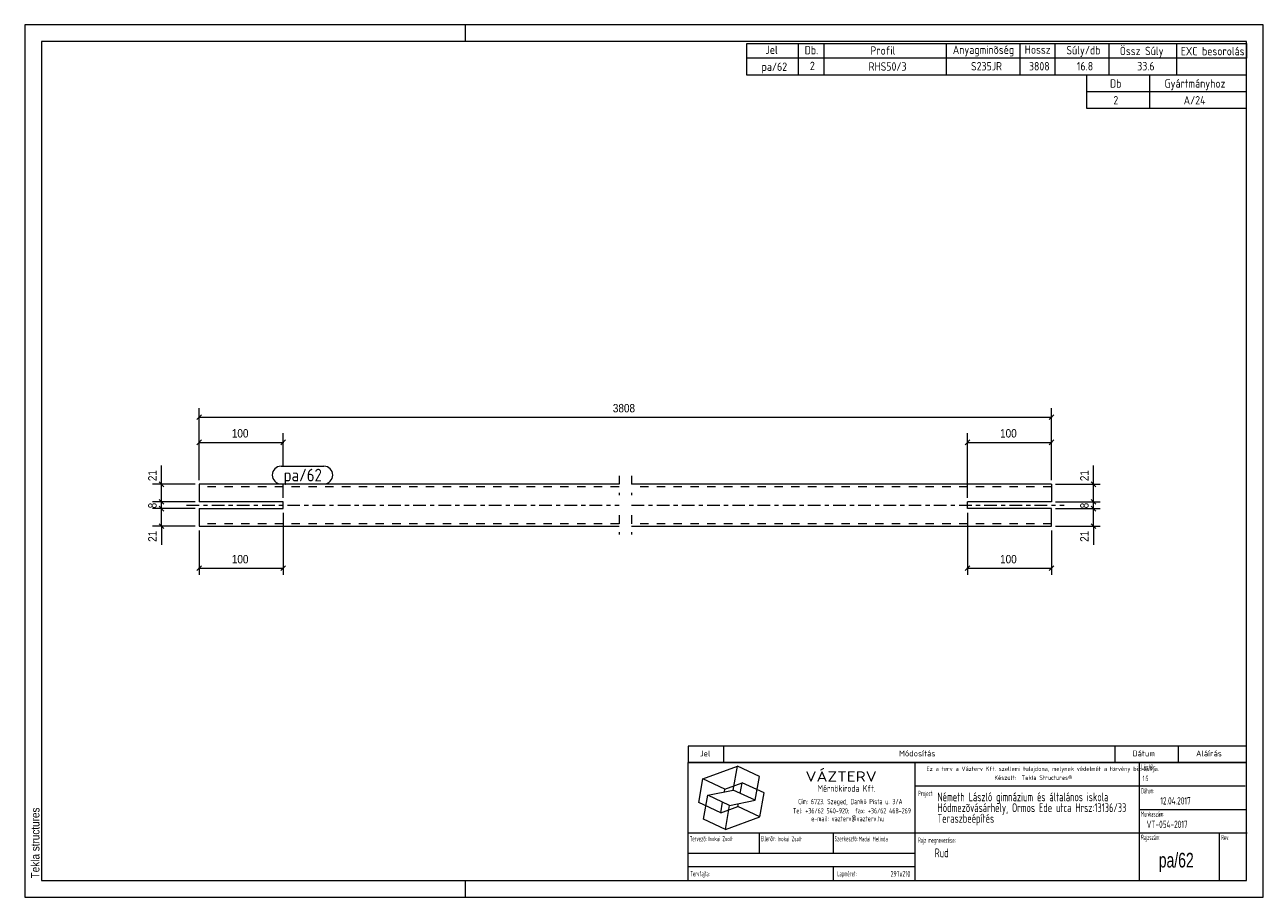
# Model space of a CAD drawing. Header units: millimetres. Extents: x 1 to 296, y 1 to 209.
import ezdxf

# ---------------------------------------------------------------- set-up
doc = ezdxf.new("R2010")
doc.units = ezdxf.units.MM
for name, pattern in [('XKITLINE00', [0]), ('XKITLINE02', [4, 2, -2]), ('XKITLINE03', [6, 3, -1, 1, -1])]:
    doc.linetypes.add(name, pattern=pattern)
for name, color, linetype, lineweight in [('Bemassung', 1, 'Continuous', 0), ('Teil', 7, 'Continuous', 0), ('Text', 5, 'Continuous', 0), ('Ueberschrift', 7, 'Continuous', 0), ('Zeichnungsrahmen', 3, 'Continuous', 0)]:
    doc.layers.add(name, color=color, linetype=linetype, lineweight=lineweight)
doc.styles.add('ARIAL', font='ARIAL.TTF')
doc.styles.add('ISOCPEUR', font='ISOCPEUR.TTF')
doc.styles.add('ISOCPEUR_BOLD', font='ARIAL.TTF')
doc.styles.add('ISOCPUER', font='ARIAL.TTF')

msp = doc.modelspace()

# ---------------------------------------------------------------- linework, layer by layer
at = {"layer": 'Bemassung', "linetype": 'XKITLINE00', "lineweight": 0}
for p, q in [((43.12, 116.02), (41.98, 114.88)), ((42.55, 100.45), (42.55, 117.6)), ((42.55, 115.45), (245.55, 115.45)), ((246.12, 116.02), (244.98, 114.88)), ((245.55, 100.45), (245.55, 117.6)), ((43.12, 110.02), (41.98, 108.88)), ((42.55, 100.45), (42.55, 111.6)), ((42.55, 109.45), (62.55, 109.45)), ((63.12, 110.02), (61.98, 108.88)), ((62.55, 103.75), (62.55, 111.6)), ((226.12, 110.02), (224.98, 108.88)), ((225.55, 96.25), (225.55, 111.6)), ((225.55, 109.45), (245.55, 109.45)), ((246.12, 110.02), (244.98, 108.88)), ((245.55, 100.45), (245.55, 111.6)), ((33.55, 99.45), (33.55, 103.92)), ((33.55, 99.45), (33.55, 103.92)), ((255.55, 99.45), (255.55, 103.92)), ((255.55, 99.45), (255.55, 103.92)), ((41.55, 99.45), (31.4, 99.45)), ((32.98, 100.02), (34.12, 98.88)), ((33.55, 95.25), (33.55, 99.45)), ((62.55, 96.25), (62.55, 99.55)), ((246.55, 99.45), (257.15, 99.45)), ((254.98, 100.02), (256.12, 98.88)), ((255.55, 95.25), (255.55, 99.45)), ((41.55, 95.25), (31.4, 95.25)), ((41.55, 95.25), (32.8, 95.25)), ((32.98, 95.82), (34.12, 94.68)), ((32.98, 95.82), (34.12, 94.68)), ((33.55, 93.65), (33.55, 95.25)), ((246.55, 95.25), (257.15, 95.25)), ((246.55, 95.25), (252, 95.25)), ((254.8, 95.25), (257.15, 95.25)), ((254.98, 95.82), (256.12, 94.68)), ((254.98, 95.82), (256.12, 94.68)), ((255.55, 93.65), (255.55, 95.25)), ((41.55, 93.65), (31.4, 93.65)), ((41.55, 93.65), (32.8, 93.65)), ((32.98, 94.22), (34.12, 93.08)), ((32.98, 94.22), (34.12, 93.08)), ((33.55, 89.45), (33.55, 93.65)), ((62.55, 92.65), (62.55, 77.85)), ((225.55, 92.65), (225.55, 77.85)), ((246.55, 93.65), (252, 93.65)), ((246.55, 93.65), (257.15, 93.65)), ((254.8, 93.65), (257.15, 93.65)), ((254.98, 94.22), (256.12, 93.08)), ((254.98, 94.22), (256.12, 93.08)), ((255.55, 89.45), (255.55, 93.65)), ((41.55, 89.45), (31.4, 89.45)), ((32.98, 90.02), (34.12, 88.88)), ((33.55, 89.45), (33.55, 84.98)), ((33.55, 89.45), (33.55, 84.98)), ((246.55, 89.45), (257.15, 89.45)), ((254.98, 90.02), (256.12, 88.88)), ((255.55, 89.45), (255.55, 84.98)), ((255.55, 89.45), (255.55, 84.98)), ((42.55, 88.45), (42.55, 77.85)), ((245.55, 88.45), (245.55, 77.85)), ((43.12, 80.02), (41.98, 78.88)), ((63.12, 80.02), (61.98, 78.88)), ((226.12, 80.02), (224.98, 78.88)), ((246.12, 80.02), (244.98, 78.88)), ((42.55, 79.45), (62.55, 79.45)), ((225.55, 79.45), (245.55, 79.45))]:
    msp.add_line(p, q, dxfattribs=at)
at = {"layer": 'Bemassung'}
for p in [(42.55, 115.45), (245.55, 115.45), (42.55, 109.45), (62.55, 109.45), (225.55, 109.45), (245.55, 109.45), (33.55, 99.45), (255.55, 99.45), (33.55, 95.25), (33.55, 95.25), (255.55, 95.25), (255.55, 95.25), (33.55, 93.65), (33.55, 93.65), (255.55, 93.65), (255.55, 93.65), (33.55, 89.45), (255.55, 89.45), (42.55, 79.45), (62.55, 79.45), (225.55, 79.45), (245.55, 79.45)]:
    msp.add_point(p, dxfattribs=at)
at = {"layer": 'Teil', "linetype": 'XKITLINE02', "lineweight": 0}
for p, q in [((142.55, 101.45), (142.55, 96.85)), ((145.55, 101.45), (145.55, 96.85)), ((142.55, 98.85), (42.55, 98.85)), ((245.55, 98.85), (145.55, 98.85)), ((142.55, 92.05), (142.55, 87.45)), ((145.55, 92.05), (145.55, 87.45)), ((142.55, 90.05), (42.55, 90.05)), ((245.55, 90.05), (145.55, 90.05))]:
    msp.add_line(p, q, dxfattribs=at)
at = {"layer": 'Teil', "linetype": 'XKITLINE00', "lineweight": 0}
for p, q in [((142.55, 99.45), (42.55, 99.45)), ((42.55, 99.45), (42.55, 95.25)), ((245.55, 99.45), (145.55, 99.45)), ((245.55, 99.45), (245.55, 95.25)), ((62.55, 95.25), (42.55, 95.25)), ((62.55, 93.65), (62.55, 95.25)), ((225.55, 93.65), (225.55, 95.25)), ((245.55, 95.25), (225.55, 95.25)), ((42.55, 93.65), (42.55, 89.45)), ((42.55, 93.65), (62.55, 93.65)), ((245.55, 93.65), (225.55, 93.65)), ((245.55, 89.45), (245.55, 93.65)), ((42.55, 89.45), (142.55, 89.45)), ((145.55, 89.45), (245.55, 89.45))]:
    msp.add_line(p, q, dxfattribs=at)
at = {"layer": 'Teil', "linetype": 'XKITLINE03', "lineweight": 0}
for p, q in [((39.55, 94.45), (142.55, 94.45)), ((145.55, 94.45), (248.55, 94.45))]:
    msp.add_line(p, q, dxfattribs=at)
at = {"layer": 'Text', "linetype": 'XKITLINE00', "lineweight": 0}
for p, q in [((62.05, 103.75), (72.27, 103.75)), ((62.05, 99.55), (72.27, 99.55))]:
    msp.add_line(p, q, dxfattribs=at)
for centre, start, end in [((62.05, 101.65), 90, 270), ((72.27, 101.65), 270, 90)]:
    msp.add_arc(centre, 2.1, start, end, dxfattribs=at)
at = {"layer": 'Ueberschrift', "linetype": 'XKITLINE00', "lineweight": 0}
for p, q in [((173, 204.54), (292, 204.54)), ((173, 201.04), (173, 204.54)), ((185.3, 201.04), (185.3, 204.54)), ((191.44, 201.04), (191.44, 204.54)), ((220.54, 201.04), (220.54, 204.54)), ((238.09, 201.05), (238.09, 204.55)), ((246.43, 201.04), (246.43, 204.54)), ((259.28, 201.04), (259.28, 204.54)), ((275.4, 201.02), (275.4, 204.52)), ((292, 204.54), (292, 201.04)), ((292, 201.04), (173, 201.04)), ((173, 197), (173, 201)), ((185.3, 197), (185.3, 201)), ((191.44, 197), (191.44, 201)), ((220.54, 197), (220.54, 201)), ((238.09, 197), (238.09, 201)), ((246.43, 197), (246.43, 201)), ((259.28, 197), (259.28, 201)), ((275.41, 197), (275.41, 201)), ((292, 197), (173, 197)), ((254, 193), (254, 197)), ((269, 193), (269, 197)), ((292, 193), (254, 193)), ((254, 189), (254, 193)), ((269, 189), (269, 193)), ((292, 189), (254, 189)), ((159, 37.07), (292, 37.07)), ((159, 37), (159, 33.14)), ((167.4, 37), (167.4, 33.14)), ((260.64, 37.07), (260.64, 33.21)), ((275.76, 37.07), (275.76, 33.21)), ((159, 33.22), (292, 33.22)), ((159, 33.14), (292, 33.14)), ((159, 5), (159, 33.14)), ((213.11, 5), (213.11, 33.14)), ((266.49, 5), (266.49, 33.14)), ((162.55, 29.24), (170.77, 32.23)), ((169.77, 26.55), (170.77, 32.23)), ((176, 29.79), (170.77, 32.23)), ((175, 24.11), (176, 29.79)), ((161.54, 23.55), (162.55, 29.24)), ((167.78, 26.8), (162.55, 29.24)), ((167.66, 26.12), (167.78, 26.8)), ((167.78, 26.8), (171.89, 28.3)), ((171.44, 25.76), (171.89, 28.3)), ((177.12, 25.86), (171.89, 28.3)), ((213.11, 27.54), (291.69, 27.54)), ((162.67, 19.62), (163.67, 25.3)), ((163.67, 25.3), (169.77, 26.55)), ((168.9, 22.86), (163.67, 25.3)), ((166.78, 21.11), (167.22, 23.65)), ((168.9, 22.86), (175, 24.11)), ((175, 24.11), (169.77, 26.55)), ((176.12, 20.17), (177.12, 25.86)), ((166.78, 21.11), (161.54, 23.55)), ((166.78, 21.11), (170.89, 22.61)), ((167.9, 17.18), (168.9, 22.86)), ((170.89, 22.61), (171.01, 23.29)), ((176.12, 20.17), (170.89, 22.61)), ((266.49, 21.94), (292, 21.94)), ((167.9, 17.18), (162.67, 19.62)), ((167.9, 17.18), (176.12, 20.17)), ((159, 16.34), (292.21, 16.34)), ((175.99, 11.48), (175.99, 16.39)), ((193.55, 16.39), (193.55, 11.49)), ((285.52, 16.28), (285.52, 5)), ((159.07, 11.49), (213.14, 11.49)), ((159.04, 8.34), (213.11, 8.34)), ((193.55, 8.31), (193.55, 5.13))]:
    msp.add_line(p, q, dxfattribs=at)
at = {"layer": 'Zeichnungsrahmen', "linetype": 'XKITLINE00', "lineweight": 0}
for p, q in [((296, 209), (1, 209)), ((1, 209), (1, 1)), ((106, 205), (106, 209)), ((296, 1), (296, 209)), ((292, 205), (5, 205)), ((5, 205), (5, 5)), ((292, 5), (292, 205)), ((5, 5), (292, 5)), ((106, 1), (106, 5)), ((1, 1), (296, 1))]:
    msp.add_line(p, q, dxfattribs=at)

# ---------------------------------------------------------------- texts
at = {"layer": 'Bemassung', "style": 'ISOCPUER', "width": 0.85}
for s, p in [('3808', (141.08, 116.6)), ('100', (50.32, 110.6)), ('100', (233.32, 110.6)), ('100', (50.32, 80.6)), ('100', (233.32, 80.6))]:
    msp.add_text(s, height=2, dxfattribs=at).set_placement(p)
for s, p in [('21', (32.4, 100.2)), ('21', (254.4, 100.2)), ('8', (32.4, 93.71)), ('8', (254.4, 93.71)), ('21', (32.4, 85.73)), ('21', (254.4, 85.73))]:
    msp.add_text(s, height=2, rotation=90.0002, dxfattribs=at).set_placement(p)
at = {"layer": 'Text', "style": 'ISOCPEUR', "width": 0.85}
msp.add_text('pa/62', height=3, dxfattribs=at).set_placement((62.65, 100.15))
at = {"layer": 'Ueberschrift'}
for s, height, style, width, p in [('Jel', 2, 'ISOCPEUR', 0.85, (177.44, 202.04)), ('Db.', 2, 'ISOCPEUR', 0.85, (186.78, 201.95)), ('Profil', 2, 'ISOCPEUR', 0.85, (202.44, 201.86)), ('Anyagminõség', 2, 'ISOCPEUR', 0.85, (222.06, 202.04)), ('Hossz', 2, 'ISOCPEUR', 0.85, (239.18, 202.08)), ('Súly/db', 2, 'ISOCPEUR', 0.85, (249.11, 201.94)), ('Össz Súly', 2, 'ISOCPEUR', 0.85, (261.83, 201.76)), ('EXC besorolás', 2, 'ISOCPEUR', 0.85, (276.36, 201.71)), ('pa/62', 2, 'ISOCPEUR', 0.85, (176.51, 198)), ('2', 2, 'ISOCPEUR', 0.85, (188.02, 198.19)), ('RHS50/3', 2, 'ISOCPEUR', 0.85, (202, 198.05)), ('S235JR', 2, 'ISOCPEUR', 0.85, (226.39, 198.11)), ('3808', 2, 'ISOCPEUR', 0.85, (240.2, 198.11)), ('16.8', 2, 'ISOCPEUR', 0.85, (251.61, 198.12)), ('33.6', 2, 'ISOCPEUR', 0.85, (265.99, 198.12)), ('Db', 2, 'ISOCPEUR', 0.85, (259.5, 194)), ('Gyártmányhoz', 2, 'ISOCPEUR', 0.85, (272.5, 194)), ('2', 2, 'ISOCPEUR', 0.85, (260.3, 190)), ('A/24', 2, 'ISOCPEUR', 0.85, (277.05, 190)), ('Jel', 1.4, 'ISOCPEUR', 0.85, (161.84, 34.58)), ('Módosítás', 1.4, 'ISOCPEUR', 0.85, (209.25, 34.58)), ('Dátum', 1.4, 'ISOCPEUR', 0.85, (264.86, 34.58)), ('Aláírás', 1.4, 'ISOCPEUR', 0.85, (280, 34.58)), ('Lépték:', 1.26, 'ISOCPEUR', 0.51, (266.96, 31.43)), ('VÁZTERV', 2.45, 'ISOCPEUR', 1.19, (186.96, 28.56)), ('Ez a terv a Vázterv Kft. szellemi tulajdona, melynek védelmét a törvény biztosítja.', 1.05, 'ISOCPEUR', 0.838832, (215.8, 31.11)), ('Készült:  Tekla Structures®', 1.05, 'ISOCPEUR', 0.838832, (231.96, 28.98)), ('1:5', 1.26, 'ISOCPEUR', 0.595, (267.27, 28.7)), ('Mérnökiroda Kft.', 1.61, 'ISOCPEUR', 0.68, (189.86, 26.15)), ('Dátum:', 1.26, 'ISOCPEUR', 0.51, (266.91, 25.76)), ('Cím: 6723. Szeged, Dankó Pista u. 3/A', 1.26, 'ISOCPEUR', 0.68, (185.24, 23.18)), ('Project:', 1.26, 'ISOCPEUR', 0.51, (213.81, 25.12)), ('Németh László gimnázium és általános iskola', 2.1, 'ISOCPEUR', 0.595, (218.39, 23.87)), ('Hódmezõvásárhely, Ormos Ede utca Hrsz:13136/33', 2.1, 'ISOCPEUR', 0.595, (218.4, 21.31)), ('12.04.2017', 1.75, 'ISOCPEUR', 0.595, (271.48, 23.11)), ('Tel: +36/62 540-920;  fax: +36/62 468-269', 1.26, 'ISOCPEUR', 0.68, (183.98, 20.99)), ('Teraszbeépítés', 2.1, 'ISOCPEUR', 0.595, (218.4, 18.75)), ('Munkaszám:', 1.26, 'ISOCPEUR', 0.51, (266.87, 20.23)), ('e-mail: vazterv@vazterv.hu', 1.26, 'ISOCPEUR', 0.68, (188.32, 19.12)), ('VT-054-2017', 1.75, 'ISOCPEUR', 0.595, (268.23, 17.51)), ('Tervezõ:', 1.26, 'ISOCPEUR', 0.51, (159.4, 14.32)), ('Inokai Zsolt', 1.12, 'ISOCPEUR', 0.595, (163.85, 14.37)), ('Ellenõr:', 1.26, 'ISOCPEUR', 0.51, (176.35, 14.35)), ('Inokai Zsolt', 1.12, 'ISOCPEUR', 0.595, (180.32, 14.35)), ('Szerkesztõ:', 1.26, 'ISOCPEUR', 0.51, (193.9, 14.32)), ('Madai Melinda', 1.12, 'ISOCPEUR', 0.595, (199.65, 14.33)), ('Rajz megnevezése:', 1.26, 'ISOCPEUR', 0.51, (213.8, 13.98)), ('Rajzszám:', 1.26, 'ISOCPEUR', 0.51, (266.92, 14.65)), ('Rev:', 1.26, 'ISOCPEUR', 0.51, (285.98, 14.62)), ('Rud', 2.1, 'ISOCPEUR', 0.595, (217.73, 10.54)), ('pa/62', 3.5, 'ISOCPEUR_BOLD', 0.68, (271.12, 8.1)), ('Tervfajta:', 1.26, 'ISOCPEUR', 0.51, (159.53, 5.99)), ('Lapméret:', 1.26, 'ISOCPEUR', 0.51, (194.51, 5.99)), ('297x210', 1.4, 'ISOCPEUR', 0.595, (207.25, 5.89))]:
    msp.add_text(s, height=height, dxfattribs=dict(at, style=style, width=width)).set_placement(p)
at = {"layer": 'Zeichnungsrahmen', "style": 'ARIAL', "width": 0.85}
msp.add_text('Tekla structures', height=2, rotation=90, dxfattribs=at).set_placement((4.5, 5.5))

doc.saveas('drawing.dxf')
